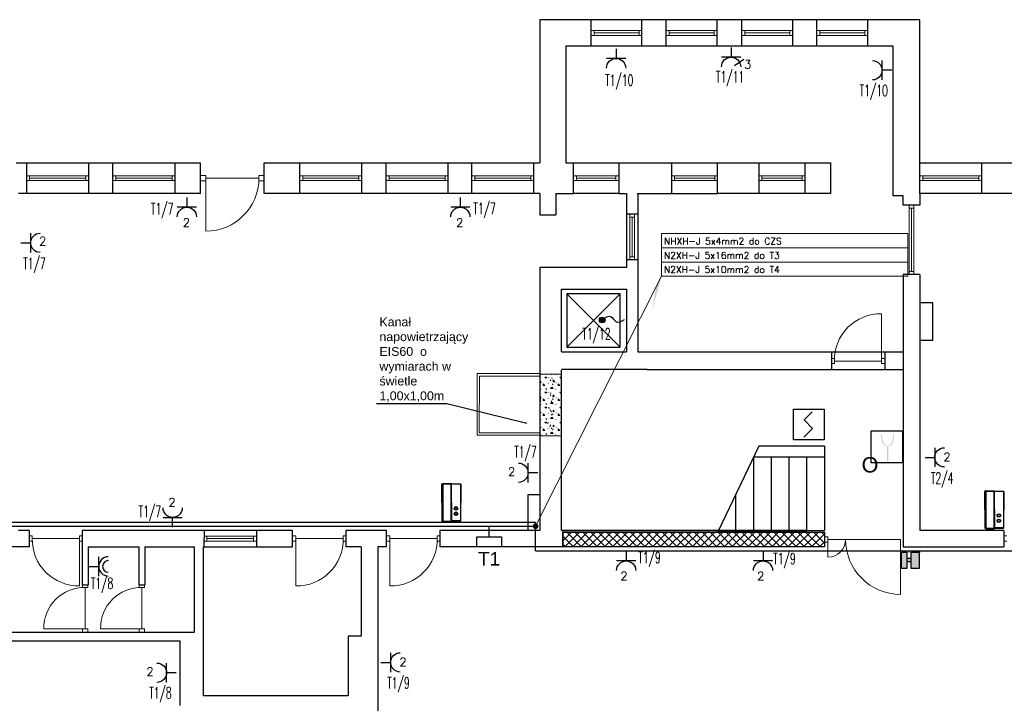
# Model space of a CAD drawing. Header units: millimetres. Extents: x 2260 to 32334, y -33324 to 11762.
# Tile 52 of 79: x 4583 to 6249, y 10371 to 11528. Entities that reach past the tile are written whole.
import ezdxf
from ezdxf.enums import TextEntityAlignment as Align

# ---------------------------------------------------------------- set-up
doc = ezdxf.new("R2010")
doc.units = ezdxf.units.MM
for name, color, linetype, lineweight in [('_E_IT_SSP_ROP', 30, 'Continuous', 20), ('E - KD', 92, 'Continuous', 0), ('E-OPISY', 7, 'Continuous', 0), ('kreskowanie', 252, 'Continuous', 5), ('SIEMENS_czujki', 1, 'Continuous', 30), ('stolarka', 3, 'Continuous', 9), ('ściany nośne', 1, 'Continuous', 25)]:
    doc.layers.add(name, color=color, linetype=linetype, lineweight=lineweight)
for name, color, linetype in [('E - SG', 7, 'Continuous'), ('E_gniazda wtyczkowe i siła', 1, 'Continuous'), ('EL_OS_Adres_Opraw', 7, 'Continuous'), ('S_INSTALACJA', 1, 'Continuous'), ('SIEMENS_adres', 7, 'Continuous'), ('SIEMENS_adres_csp', 7, 'Continuous'), ('SIEMENS_grupa', 5, 'Continuous'), ('SIEMENS_komentarze', 7, 'Continuous')]:
    doc.layers.add(name, color=color, linetype=linetype)
doc.layers.add('oddymianie', color=5, linetype='Continuous', lineweight=20, plot=False)
doc.styles.add('ADESK1', font='romans', dxfattribs={"oblique": 15})
doc.styles.add('ARIAL', font='arial.ttf', dxfattribs={"height": 10})
doc.styles.add('E', font='isocpeur.ttf')
doc.styles.add('ELECTRICAL', font='romans.shx')
doc.styles.add('KO', font='simplex.shx')
doc.styles.add('MtXpl_romans_shx', font='romans.shx')
doc.styles.get("Standard").update_dxf_attribs({"font": 'arial.ttf'})

# ---------------------------------------------------------------- blocks, each defined once
blk = doc.blocks.new('GN_POJEDYNCZ')
at = {"ltscale": 0.5}
for p, q in [((0.5, 0.5), (-0.5, 0.5)), ((0, 0), (0, 0.5))]:
    blk.add_line(p, q, dxfattribs=at)
blk.add_arc((0, 1), 0.5, 180, 0, dxfattribs=at)
blk = doc.blocks.new('GN_POJ_SZCZELNE')
for p, q in [((-0.967, 0.034), (-0.967, 1.034)), ((-1.467, 0.534), (-0.967, 0.534))]:
    blk.add_line(p, q)
for radius in [0.5, 0.3]:
    blk.add_arc((-0.467, 0.534), radius, 90, 270)
blk = doc.blocks.new('Legenda$0$_E_Wypust')
at = {"linetype": 'ByBlock'}
h = blk.add_hatch(color=0, dxfattribs=at)
edge = h.paths.add_edge_path()
edge.add_ellipse((0, 0), major_axis=(0.398, 0), ratio=1, start_angle=0, end_angle=360)
at = {"color": 0, "linetype": 'ByBlock'}
blk.add_circle((0, 0), 0.398, dxfattribs=at)
blk.add_spline([(0, 0), (1.23, 0.46), (1.93, -0.24), (3.08, 0.05)], degree=3, dxfattribs=at)
blk = doc.blocks.new('*U24')
at = {"layer": 'E - SG', "color": 0}
for p, q in [((-77.3, 0), (-74.1, 0)), ((-77.3, -315), (-77.3, 0)), ((-71.1, 3), (-1.4, 3)), ((-71.1, 3), (-71.1, -318)), ((-1.4, -318), (-1.4, 3)), ((1.6, 0), (77.2, 0)), ((77.2, 0), (77.2, -315)), ((-80.3, -157.5), (-80.3, -3)), ((-80.3, -3), (-74.1, -3)), ((-74.1, -157.5), (-74.1, 0)), ((-74.1, 0), (1.6, 0)), ((1.6, -157.5), (1.6, 0)), ((80.2, -3), (1.6, -3)), ((80.2, -3), (80.2, -157.5)), ((-80.3, -157.5), (-80.3, -312)), ((-74.1, -157.5), (-74.1, -315)), ((1.6, -157.5), (1.6, -315)), ((80.2, -312), (80.2, -157.5)), ((-80.3, -312), (-74.1, -312)), ((-77.3, -315), (-74.1, -315)), ((-74.1, -315), (1.6, -315)), ((-71.1, -318), (-1.4, -318)), ((80.2, -312), (1.6, -312)), ((1.6, -315), (77.2, -315))]:
    blk.add_line(p, q, dxfattribs=at)
for centre, radius in [((39.4, -206.8), 15), ((39.4, -251.8), 15), ((39.4, -206.8), 10.5), ((39.4, -251.8), 10.5)]:
    blk.add_circle(centre, radius, dxfattribs=at)
for centre, start, end in [((-77.3, -3), 90, 180), ((-71.1, 0), 90, 180), ((-1.4, 0), 0, 90), ((77.2, -3), 0, 90), ((-77.3, -312), 180, 270), ((-71.1, -315), 180, 270), ((-1.4, -315), 270, 0), ((77.2, -312), 270, 0)]:
    blk.add_arc(centre, 3, start, end, dxfattribs=at)
blk.add_point((0, 0), dxfattribs=at)
at = {"style": 'E'}
blk.add_attdef('OPIS_POZIOM', text='', height=150, dxfattribs=at).set_placement((130.2, -157.5), align=Align.MIDDLE_LEFT)
blk.add_attdef('OPIS_PION', text='', height=150, rotation=90, dxfattribs=at).set_placement((0, -375), align=Align.MIDDLE_RIGHT)
blk = doc.blocks.new('*U79')
for p, q in [((7.6, 28.6), (-10.5, 10.5)), ((-10.5, 10.5), (8.7, -8.7)), ((8.7, -8.7), (-11.1, -28.4))]:
    blk.add_line(p, q)
blk.add_lwpolyline([(-34.5, 34.5), (34.5, 34.5), (34.5, -34.5), (-34.5, -34.5)], close=True)
at = {"flags": 9}
blk.add_attdef('NAZWA', (-58.3, 81.4), '', height=22, dxfattribs=at)
at = {"layer": 'SIEMENS_adres', "style": 'ARIAL', "width": 0.7, "flags": 8}
blk.add_attdef('ADRES', text='', height=26, dxfattribs=at).set_placement((8.7, 57.1), align=Align.MIDDLE_LEFT)
at = {"layer": 'SIEMENS_adres_csp', "style": 'MtXpl_romans_shx', "flags": 8}
blk.add_attdef('CSP', text='', height=15.6, dxfattribs=at).set_placement((-41.4, 26.4), align=Align.MIDDLE_RIGHT)
at = {"layer": 'SIEMENS_grupa', "style": 'ARIAL', "width": 0.7, "flags": 8}
blk.add_attdef('GRUPA', text='', height=26, dxfattribs=at).set_placement((0, -45.7), align=Align.TOP_CENTER)
at = {"layer": 'SIEMENS_komentarze', "style": 'MtXpl_romans_shx', "flags": 1}
blk.add_attdef('PARAMETR', (-210.6, -12.1), '', height=22, dxfattribs=at)
at = {"layer": 'SIEMENS_komentarze', "style": 'MtXpl_romans_shx'}
blk.add_attdef('UWAGI', (40.4, -11.2), '', height=22, dxfattribs=at)

msp = doc.modelspace()

# ---------------------------------------------------------------- hatches: boundary and pattern name
at = {"transparency": 33554607}
h = msp.add_hatch(color=0, dxfattribs=at)
h.dxf.hatch_style = 1
h.set_gradient(color1=(0, 0, 255), color2=(0, 0, 228), one_color=1, tint=0.44995, name='CYLINDER')
h.paths.add_polyline_path([(6083.941, 10626.49), (6074.956, 10626.49), (6074.956, 10599.03), (6083.941, 10599.03)])
h.paths.add_polyline_path([(6091.494, 10626.49), (6091.494, 10599.03), (6104.913, 10599.03), (6104.913, 10626.49)])
h.paths.add_polyline_path([(6091.494, 10615.891), (6083.941, 10615.891), (6083.941, 10611.003), (6091.494, 10611.003)])
at = {"layer": '_E_IT_SSP_ROP', "lineweight": 30}
h = msp.add_hatch(color=256, dxfattribs=at)
edge = h.paths.add_edge_path()
edge.add_spline(control_points=[(6052.402, 10805.494), (6052.974, 10805.634), (6058.536, 10806.562), (6061.999, 10816.474), (6062.431, 10823.617), (6062.648, 10826.95)], knot_values=[0.41248098, 0.41248098, 0.41248098, 0.41248098, 1.16065763, 6.84798008, 10.93999112, 10.93999112, 10.93999112, 10.93999112], degree=3, periodic=0)
edge.add_line((6062.648, 10826.95), (6061.374, 10826.9))
edge.add_spline(control_points=[(6061.374, 10826.9), (6061.234, 10825.428), (6061.095, 10823.966), (6060.781, 10821.494), (6060.633, 10820.492), (6060.265, 10818.455), (6060.043, 10817.414), (6059.379, 10814.845), (6058.881, 10813.325), (6057.814, 10811.023), (6057.318, 10810.16), (6056.193, 10808.664), (6055.564, 10808.032), (6054.513, 10807.301), (6054.144, 10807.093), (6053.363, 10806.754), (6052.932, 10806.617), (6052.142, 10806.408), (6051.8, 10806.329), (6050.989, 10806.344)], knot_values=[0.09000362, 0.09000362, 0.09000362, 0.09000362, 2.04786432, 2.04786432, 3.36458653, 3.36458653, 4.68130874, 4.68130874, 6.58705887, 6.58705887, 7.88515302, 7.88515302, 9.18324717, 9.18324717, 9.83229424, 9.83229424, 10.48134132, 10.48134132, 10.93999112, 10.93999112, 10.93999112, 10.93999112], degree=3, periodic=0)
edge.add_spline(control_points=[(6051.449, 10806.25), (6051.098, 10806.329), (6050.755, 10806.408), (6049.965, 10806.617), (6049.535, 10806.754), (6048.753, 10807.093), (6048.385, 10807.301), (6047.333, 10808.032), (6046.705, 10808.664), (6045.579, 10810.16), (6045.084, 10811.023), (6044.016, 10813.325), (6043.518, 10814.845), (6042.854, 10817.414), (6042.633, 10818.455), (6042.264, 10820.492), (6042.117, 10821.494), (6041.803, 10823.966), (6041.664, 10825.428), (6041.523, 10826.9)], knot_values=[0.09000362, 0.09000362, 0.09000362, 0.09000362, 0.54865342, 0.54865342, 1.1977005, 1.1977005, 1.84674757, 1.84674757, 3.14484172, 3.14484172, 4.44293587, 4.44293587, 6.348686, 6.348686, 7.66540821, 7.66540821, 8.98213042, 8.98213042, 10.93999112, 10.93999112, 10.93999112, 10.93999112], degree=3, periodic=0)
edge.add_line((6041.523, 10826.9), (6040.053, 10826.733))
edge.add_spline(control_points=[(6040.053, 10826.733), (6040.442, 10823.66), (6040.702, 10815.998), (6044.858, 10806.389), (6049.924, 10805.634), (6050.496, 10805.494)], knot_values=[0.41248098, 0.41248098, 0.41248098, 0.41248098, 4.50449202, 10.19181446, 10.93999112, 10.93999112, 10.93999112, 10.93999112], degree=3, periodic=0)
edge.add_line((6050.496, 10805.494), (6050.496, 10779.425))
edge.add_line((6050.496, 10779.425), (6052.402, 10779.425))
edge.add_line((6052.402, 10779.425), (6052.402, 10805.494))
at = {"layer": 'E-OPISY'}
h = msp.add_hatch(color=0, dxfattribs=at)
h.dxf.hatch_style = 1
h.paths.add_polyline_path([(5668.971, 11093.421), (5652.397, 11034.366), (5659.754, 11075.134)])
h = msp.add_hatch(color=256, dxfattribs=at)
h.dxf.hatch_style = 1
edge = h.paths.add_edge_path()
edge.add_ellipse((5455.836, 10670.559), major_axis=(4.804, 0), ratio=1, start_angle=0, end_angle=360)
at = {"layer": 'kreskowanie', "transparency": 33554687}
h = msp.add_hatch(dxfattribs=at)
h.set_pattern_fill('ANSI37', color=0, scale=3)
h.set_pattern_definition([(45, (185.171, 14232.858), (-6.735192, 6.735192), []), (135, (185.171, 14232.858), (-6.735192, -6.735192), [])])
h.paths.add_polyline_path([(5501.84, 10660.559), (5501.843, 10635.507), (5944.843, 10635.507), (5944.843, 10660.559), (5914.84, 10660.559), (5501.843, 10660.559)], is_closed=False)
at = {"layer": 'oddymianie', "transparency": 33554687}
h = msp.add_hatch(dxfattribs=at)
h.set_pattern_fill('CONCRE', color=0, scale=20)
h.set_pattern_definition([(0, (185.17, 14159.6), (508, 508), [63.5, -444.5]), (90, (185.17, 14159.6), (-508, 508), [63.5, -444.5]), (135, (248.67, 14159.6), (-508, 7e-14), [89.803, -628.618]), (0, (245.17, 14445.36), (508, 508), [63.5, -444.5]), (45, (280.42, 14413.6), (0, 508), [44.9, -673.52]), (135, (280.42, 14413.6), (-508, 7e-14), [44.9, -673.52]), (0, (439.17, 14572.36), (508, 508), [89.803, -418.197]), (45, (439.17, 14572.36), (0, 508), [63.5, -654.92]), (135, (528.97, 14572.36), (-508, 7e-14), [63.5, -654.92]), (90, (534.4, 14286.6), (-508, 508), [63.5, -444.5]), (45, (534.42, 14286.6), (0, 508), [44.9, -673.52]), (135, (566.17, 14318.36), (-508, 7e-14), [44.9, -673.52]), (0, (248.67, 14286.6), (508, 508), [31.75, -425.45]), (0, (629.67, 14413.6), (508, 508), [31.75, -425.45]), (90, (470.9, 14477.1), (-508, 508), [31.75, -425.45]), (135, (534.42, 14191.36), (-508, 7e-14), [44.9, -673.52]), (135, (312.17, 14540.6), (-508, 7e-14), [44.9, -673.52]), (45, (423.3, 14326.3), (0, 508), [44.9, -673.52]), (90, (359.8, 14223.1), (-508, 508), [7.938, -500.062]), (90, (383.6, 14437.4), (-508, 508), [7.938, -500.062]), (90, (621.73, 14524.73), (-508, 508), [7.938, -500.062]), (90, (629.67, 14254.86), (-508, 508), [7.938, -500.062])])
h.paths.add_polyline_path([(5462.836, 10823.551), (5499.545, 10823.551), (5499.545, 10928.025), (5463.13, 10928.025), (5462.835, 10823.551)], is_closed=False)
h = msp.add_hatch(dxfattribs=at)
h.set_pattern_fill('CONCRE', color=0)
h.set_pattern_definition([(0, (185.171, 14159.61), (25.4, 25.4), [3.175, -22.225]), (90, (185.171, 14159.61), (-25.4, 25.4), [3.175, -22.225]), (135, (188.346, 14159.61), (-25.4, 4e-15), [4.49013, -31.4309]), (0, (188.171, 14173.897), (25.4, 25.4), [3.175, -22.225]), (45, (189.934, 14172.31), (0, 25.4), [2.24506, -33.67596]), (135, (189.934, 14172.31), (-25.4, 4e-15), [2.24506, -33.67596]), (0, (197.871, 14180.247), (25.4, 25.4), [4.49013, -20.90987]), (45, (197.871, 14180.247), (0, 25.4), [3.175, -32.74603]), (135, (202.362, 14180.247), (-25.4, 4e-15), [3.175, -32.74603]), (90, (202.634, 14165.96), (-25.4, 25.4), [3.175, -22.225]), (45, (202.634, 14165.96), (0, 25.4), [2.24506, -33.67596]), (135, (204.221, 14167.547), (-25.4, 4e-15), [2.24506, -33.67596]), (0, (188.346, 14165.96), (25.4, 25.4), [1.5875, -21.2725]), (0, (207.396, 14172.31), (25.4, 25.4), [1.5875, -21.2725]), (90, (199.46, 14175.484), (-25.4, 25.4), [1.5875, -21.2725]), (135, (202.634, 14161.197), (-25.4, 4e-15), [2.24506, -33.67596]), (135, (191.521, 14178.66), (-25.4, 4e-15), [2.24506, -33.67596]), (45, (197.078, 14167.943), (0, 25.4), [2.24506, -33.67596]), (90, (193.903, 14162.784), (-25.4, 25.4), [0.39687, -25.00313]), (90, (195.093, 14173.5), (-25.4, 25.4), [0.39687, -25.00313]), (90, (207, 14177.865), (-25.4, 25.4), [0.39687, -25.00313]), (90, (207.396, 14164.372), (-25.4, 25.4), [0.39687, -25.00313])])
h.paths.add_polyline_path([(5462.836, 10823.551), (5499.545, 10823.551), (5499.545, 10928.025), (5463.13, 10928.025), (5462.835, 10823.551)], is_closed=False)

# ---------------------------------------------------------------- linework, layer by layer
at = {"color": 0}
for points in [[(6083.941, 10626.49), (6083.941, 10599.03), (6074.956, 10599.03), (6074.956, 10626.49)], [(6083.941, 10615.891), (6083.941, 10611.003), (6091.494, 10611.003), (6091.494, 10615.891)], [(6104.913, 10626.49), (6104.913, 10599.03), (6091.494, 10599.03), (6091.494, 10626.49)]]:
    msp.add_lwpolyline(points, close=True, dxfattribs=at)
at = {"layer": '_E_IT_SSP_ROP', "lineweight": 30}
msp.add_lwpolyline([(6023.468, 10831.656), (6076.853, 10831.656), (6076.853, 10777.701), (6023.474, 10777.701)], close=True, dxfattribs=at)
at = {"layer": 'E-OPISY', "color": 0}
msp.add_line((5455.836, 10670.559), (5668.971, 11093.421), dxfattribs=at)
for points in [[(5668.971, 11165.614), (6085.478, 11165.614), (6085.478, 11141.549), (5668.971, 11141.549)], [(5668.971, 11141.549), (6085.478, 11141.549), (6085.478, 11117.485), (5668.971, 11117.485)], [(5668.971, 11117.485), (6085.478, 11117.485), (6085.478, 11093.421), (5668.971, 11093.421)]]:
    msp.add_lwpolyline(points, close=True, dxfattribs=at)
at = {"layer": 'E_gniazda wtyczkowe i siła'}
for p, q in [((5792.304, 11450.068), (5808.302, 11460.733)), ((3659.836, 10677.559), (5455.836, 10677.559)), ((3666.836, 10670.559), (5377.305, 10670.559)), ((5377.305, 10652.321), (5377.305, 10670.559)), ((5377.305, 10670.559), (5455.836, 10670.559)), ((5455.836, 10670.559), (5455.836, 10677.559)), ((5455.836, 10628.693), (5455.836, 10670.559)), ((5455.836, 10628.693), (7375.704, 10628.693))]:
    msp.add_line(p, q, dxfattribs=at)
msp.add_lwpolyline([(5356.424, 10635.693), (5356.424, 10652.321), (5398.187, 10652.321), (5398.187, 10635.693)], close=True, dxfattribs=at)
at = {"layer": 'oddymianie', "color": 0}
for points in [[(5462.836, 10824.646), (5356.805, 10824.646), (5357.1, 10929.12), (5463.131, 10929.12)], [(5462.836, 10928.025), (5499.545, 10928.025), (5499.545, 10823.551), (5462.836, 10823.551)]]:
    msp.add_lwpolyline(points, close=True, dxfattribs=at)
for points in [[(5463.13, 10928.025), (5499.84, 10928.025)], [(5463.14, 10828.294), (5463.14, 10828.294), (5360.621, 10828.294), (5360.916, 10924.588), (5463.436, 10924.588), (5463.436, 10924.588)], [(5462.835, 10823.551), (5499.545, 10823.551)]]:
    msp.add_lwpolyline(points, dxfattribs=at)
at = {"layer": 'stolarka', "color": 0}
for p, q in [((5549.836, 11509.011), (5554.836, 11509.011)), ((5554.836, 11501.011), (5549.836, 11501.011)), ((5554.836, 11509.011), (5554.836, 11501.011)), ((5554.836, 11509.011), (5630.836, 11509.011)), ((5554.836, 11505.011), (5630.836, 11505.011)), ((5554.836, 11501.011), (5630.836, 11501.011)), ((5635.836, 11509.011), (5630.836, 11509.011)), ((5630.836, 11509.011), (5630.836, 11501.011)), ((5630.836, 11501.011), (5635.836, 11501.011)), ((5676.836, 11509.011), (5681.836, 11509.011)), ((5681.836, 11501.011), (5676.836, 11501.011)), ((5681.836, 11509.011), (5681.836, 11501.011)), ((5681.836, 11509.011), (5757.836, 11509.011)), ((5681.836, 11505.011), (5757.836, 11505.011)), ((5681.836, 11501.011), (5757.836, 11501.011)), ((5762.836, 11509.011), (5757.836, 11509.011)), ((5757.836, 11509.011), (5757.836, 11501.011)), ((5757.836, 11501.011), (5762.836, 11501.011)), ((5804.836, 11509.011), (5809.836, 11509.011)), ((5809.836, 11501.011), (5804.836, 11501.011)), ((5809.836, 11509.011), (5809.836, 11501.011)), ((5809.836, 11509.011), (5885.836, 11509.011)), ((5809.836, 11505.011), (5885.836, 11505.011)), ((5809.836, 11501.011), (5885.836, 11501.011)), ((5890.836, 11509.011), (5885.836, 11509.011)), ((5885.836, 11509.011), (5885.836, 11501.011)), ((5885.836, 11501.011), (5890.836, 11501.011)), ((5931.836, 11509.011), (5936.836, 11509.011)), ((5936.836, 11501.011), (5931.836, 11501.011)), ((5936.836, 11509.011), (5936.836, 11501.011)), ((5936.836, 11509.011), (6012.836, 11509.011)), ((5936.836, 11505.011), (6012.836, 11505.011)), ((5936.836, 11501.011), (6012.836, 11501.011)), ((6017.836, 11509.011), (6012.836, 11509.011)), ((6012.836, 11509.011), (6012.836, 11501.011)), ((6012.836, 11501.011), (6017.836, 11501.011)), ((4594.836, 11263.511), (4599.836, 11263.511)), ((4599.836, 11263.511), (4599.836, 11255.511)), ((4599.836, 11263.511), (4694.836, 11263.511)), ((4699.836, 11263.511), (4694.836, 11263.511)), ((4694.836, 11263.511), (4694.836, 11255.511)), ((4740.836, 11263.511), (4745.836, 11263.511)), ((4745.836, 11263.511), (4745.836, 11255.511)), ((4745.836, 11263.511), (4840.836, 11263.511)), ((4845.836, 11263.511), (4840.836, 11263.511)), ((4840.836, 11263.511), (4840.836, 11255.511)), ((4897.836, 11264.011), (4888.836, 11264.011)), ((4897.836, 11255.011), (4897.836, 11264.011)), ((4987.836, 11264.011), (4996.836, 11264.011)), ((4987.836, 11255.011), (4987.836, 11264.011)), ((5056.836, 11263.511), (5061.836, 11263.511)), ((5061.836, 11263.511), (5061.836, 11255.511)), ((5061.836, 11263.511), (5156.836, 11263.511)), ((5161.836, 11263.511), (5156.836, 11263.511)), ((5156.836, 11263.511), (5156.836, 11255.511)), ((5202.836, 11263.511), (5207.836, 11263.511)), ((5207.836, 11263.511), (5207.836, 11255.511)), ((5207.836, 11263.511), (5302.836, 11263.511)), ((5307.836, 11263.511), (5302.836, 11263.511)), ((5302.836, 11263.511), (5302.836, 11255.511)), ((5347.836, 11263.511), (5352.836, 11263.511)), ((5352.836, 11263.511), (5352.836, 11255.511)), ((5352.836, 11263.511), (5447.836, 11263.511)), ((5452.836, 11263.511), (5447.836, 11263.511)), ((5447.836, 11263.511), (5447.836, 11255.511)), ((5519.836, 11263.511), (5524.836, 11263.511)), ((5524.836, 11263.511), (5524.836, 11255.511)), ((5524.836, 11263.511), (5591.836, 11263.511)), ((5596.836, 11263.511), (5591.836, 11263.511)), ((5591.836, 11263.511), (5591.836, 11255.511)), ((5685.836, 11263.511), (5690.836, 11263.511)), ((5690.836, 11263.511), (5690.836, 11255.511)), ((5690.836, 11263.511), (5758.836, 11263.511)), ((5763.836, 11263.511), (5758.836, 11263.511)), ((5758.836, 11263.511), (5758.836, 11255.511)), ((5833.836, 11263.511), (5838.836, 11263.511)), ((5838.836, 11263.511), (5838.836, 11255.511)), ((5838.836, 11263.511), (5906.836, 11263.511)), ((5911.836, 11263.511), (5906.836, 11263.511)), ((5906.836, 11263.511), (5906.836, 11255.511)), ((6105.836, 11263.511), (6110.836, 11263.511)), ((6110.836, 11263.511), (6110.836, 11255.511)), ((6110.836, 11263.511), (6205.836, 11263.511)), ((6210.836, 11263.511), (6205.836, 11263.511)), ((6205.836, 11263.511), (6205.836, 11255.511)), ((4599.836, 11255.511), (4594.836, 11255.511)), ((4599.836, 11259.511), (4694.836, 11259.511)), ((4599.836, 11255.511), (4694.836, 11255.511)), ((4694.836, 11255.511), (4699.836, 11255.511)), ((4745.836, 11255.511), (4740.836, 11255.511)), ((4745.836, 11259.511), (4840.836, 11259.511)), ((4745.836, 11255.511), (4840.836, 11255.511)), ((4840.836, 11255.511), (4845.836, 11255.511)), ((4897.836, 11255.011), (4888.836, 11255.011)), ((4897.836, 11259.511), (4987.836, 11259.511)), ((4897.836, 11259.511), (4897.836, 11169.511)), ((4987.836, 11255.011), (4996.836, 11255.011)), ((5061.836, 11255.511), (5056.836, 11255.511)), ((5061.836, 11259.511), (5156.836, 11259.511)), ((5061.836, 11255.511), (5156.836, 11255.511)), ((5156.836, 11255.511), (5161.836, 11255.511)), ((5207.836, 11255.511), (5202.836, 11255.511)), ((5207.836, 11259.511), (5302.836, 11259.511)), ((5207.836, 11255.511), (5302.836, 11255.511)), ((5302.836, 11255.511), (5307.836, 11255.511)), ((5352.836, 11255.511), (5347.836, 11255.511)), ((5352.836, 11259.511), (5447.836, 11259.511)), ((5352.836, 11255.511), (5447.836, 11255.511)), ((5447.836, 11255.511), (5452.836, 11255.511)), ((5524.836, 11255.511), (5519.836, 11255.511)), ((5524.836, 11259.511), (5591.836, 11259.511)), ((5524.836, 11255.511), (5591.836, 11255.511)), ((5591.836, 11255.511), (5596.836, 11255.511)), ((5690.836, 11255.511), (5685.836, 11255.511)), ((5690.836, 11259.511), (5758.836, 11259.511)), ((5690.836, 11255.511), (5758.836, 11255.511)), ((5758.836, 11255.511), (5763.836, 11255.511)), ((5838.836, 11255.511), (5833.836, 11255.511)), ((5838.836, 11259.511), (5906.836, 11259.511)), ((5838.836, 11255.511), (5906.836, 11255.511)), ((5906.836, 11255.511), (5911.836, 11255.511)), ((6110.836, 11255.511), (6105.836, 11255.511)), ((6110.836, 11259.511), (6205.836, 11259.511)), ((6110.836, 11255.511), (6205.836, 11255.511)), ((6205.836, 11255.511), (6210.836, 11255.511)), ((6087.836, 11213.511), (6087.836, 11208.511)), ((6095.836, 11208.511), (6095.836, 11213.511)), ((5615.203, 11193.511), (5615.203, 11198.511)), ((5623.203, 11198.511), (5623.203, 11193.511)), ((6087.836, 11208.511), (6095.836, 11208.511)), ((6087.836, 11101.511), (6087.836, 11208.511)), ((6091.836, 11101.511), (6091.836, 11208.511)), ((6095.836, 11101.511), (6095.836, 11208.511)), ((5623.203, 11193.511), (5615.203, 11193.511)), ((5615.203, 11193.511), (5615.203, 11126.511)), ((5619.203, 11193.511), (5619.203, 11126.511)), ((5623.203, 11193.511), (5623.203, 11126.511)), ((5623.203, 11126.511), (5615.203, 11126.511)), ((5615.203, 11126.511), (5615.203, 11121.511)), ((5623.203, 11121.511), (5623.203, 11126.511)), ((6087.836, 11096.511), (6087.836, 11101.511)), ((6087.836, 11101.511), (6095.836, 11101.511)), ((6095.836, 11101.511), (6095.836, 11096.511)), ((6041.336, 10950.066), (6041.336, 11030.066)), ((5961.336, 10954.566), (5956.836, 10954.566)), ((5961.336, 10945.566), (5956.836, 10945.566)), ((5961.336, 10954.566), (5961.336, 10945.566)), ((6041.336, 10950.066), (5961.336, 10950.066)), ((6041.336, 10954.566), (6041.336, 10945.566)), ((6041.336, 10954.566), (6046.836, 10954.566)), ((6041.336, 10945.566), (6046.836, 10945.566)), ((4604.34, 10654.034), (4598.84, 10654.034)), ((4604.34, 10645.034), (4598.84, 10645.034)), ((4604.34, 10645.034), (4604.34, 10654.034)), ((4604.34, 10649.534), (4684.34, 10649.534)), ((4684.34, 10654.034), (4688.84, 10654.034)), ((4684.34, 10645.034), (4684.34, 10654.034)), ((4684.34, 10649.534), (4684.34, 10569.534)), ((4684.34, 10645.034), (4688.84, 10645.034)), ((4894.835, 10653.538), (4899.835, 10653.538)), ((4899.835, 10645.538), (4894.835, 10645.538)), ((4899.835, 10653.538), (4899.835, 10645.538)), ((4899.835, 10653.538), (4978.835, 10653.538)), ((4899.835, 10649.538), (4978.835, 10649.538)), ((4899.835, 10645.538), (4978.835, 10645.538)), ((4983.835, 10653.538), (4978.835, 10653.538)), ((4978.835, 10653.538), (4978.835, 10645.538)), ((4978.835, 10645.538), (4983.835, 10645.538)), ((5050.336, 10654.178), (5044.836, 10654.178)), ((5050.336, 10645.178), (5044.836, 10645.178)), ((5050.336, 10645.178), (5050.336, 10654.178)), ((5050.336, 10649.678), (5130.336, 10649.678)), ((5050.336, 10649.678), (5050.336, 10569.678)), ((5130.336, 10654.178), (5134.836, 10654.178)), ((5130.336, 10645.178), (5130.336, 10654.178)), ((5130.336, 10645.178), (5134.836, 10645.178)), ((5209.336, 10654.178), (5203.836, 10654.178)), ((5209.336, 10645.178), (5203.836, 10645.178)), ((5209.336, 10645.178), (5209.336, 10654.178)), ((5209.336, 10649.678), (5289.336, 10649.678)), ((5209.336, 10649.678), (5209.336, 10569.678)), ((5289.336, 10654.178), (5293.836, 10654.178)), ((5289.336, 10645.178), (5289.336, 10654.178)), ((5289.336, 10645.178), (5293.836, 10645.178)), ((5950.343, 10652.678), (5944.843, 10652.678)), ((5950.343, 10643.678), (5950.343, 10652.678)), ((5950.343, 10648.178), (6073.337, 10648.178)), ((5950.343, 10648.173), (5950.343, 10618.173)), ((6073.337, 10648.178), (6073.337, 10555.184)), ((6253.336, 10654.178), (6247.836, 10654.178)), ((6253.336, 10645.178), (6247.836, 10645.178)), ((5950.343, 10643.678), (5944.843, 10643.678)), ((6086.656, 10626.738), (6088.156, 10626.738)), ((6106.656, 10626.738), (6105.156, 10626.738)), ((4689.339, 10567.018), (4689.339, 10571.518)), ((4689.339, 10567.018), (4698.339, 10567.018)), ((4693.839, 10497.018), (4693.839, 10567.018)), ((4698.339, 10567.018), (4698.339, 10571.518)), ((4785.339, 10567.018), (4785.339, 10571.518)), ((4785.339, 10567.018), (4794.339, 10567.018)), ((4789.839, 10497.018), (4789.839, 10567.018)), ((4794.339, 10567.018), (4794.339, 10571.518)), ((4693.839, 10497.018), (4623.839, 10497.018)), ((4689.339, 10497.018), (4698.339, 10497.018)), ((4689.339, 10497.018), (4689.339, 10491.518)), ((4698.339, 10497.018), (4698.339, 10491.518)), ((4789.839, 10497.018), (4719.839, 10497.018)), ((4785.339, 10497.018), (4794.339, 10497.018)), ((4785.339, 10497.018), (4785.339, 10491.518)), ((4794.339, 10497.018), (4794.339, 10491.518))]:
    msp.add_line(p, q, dxfattribs=at)
for points in [[(4897.836, 11169.511, 0.41154457), (4987.836, 11259.511)], [(6041.336, 11030.066, 0.42573526), (5961.336, 10950.066)], [(4684.34, 10569.534, -0.42573526), (4604.34, 10649.534)], [(5050.336, 10569.678, 0.42573526), (5130.336, 10649.678)], [(5209.336, 10569.678, 0.42573526), (5289.336, 10649.678)], [(4623.839, 10497.018, -0.42548034), (4693.839, 10567.018)], [(4719.839, 10497.018, -0.42548034), (4789.839, 10567.018)]]:
    msp.add_lwpolyline(points, format="xyb", dxfattribs=at)
for centre, radius, start, end in [((5950.343, 10648.173), 30, 270, 0), ((6073.337, 10648.178), 92.994, 180.003114, 270)]:
    msp.add_arc(centre, radius, start, end, dxfattribs=at)
at = {"layer": 'ściany nośne', "color": 0}
for p, q in [((5462.836, 11527.511), (5462.836, 11285.511)), ((6105.836, 11527.511), (5462.836, 11527.511)), ((5549.836, 11482.511), (5549.836, 11527.511)), ((5635.836, 11482.511), (5635.836, 11527.511)), ((5676.836, 11482.511), (5676.836, 11527.511)), ((5762.836, 11482.511), (5762.836, 11527.511)), ((5804.836, 11482.511), (5804.836, 11527.511)), ((5890.836, 11482.511), (5890.836, 11527.511)), ((5931.836, 11482.511), (5931.836, 11527.511)), ((6017.836, 11482.511), (6017.836, 11527.511)), ((6105.836, 11285.511), (6105.836, 11527.511)), ((6060.836, 11482.511), (5506.836, 11482.511)), ((5506.836, 11482.511), (5506.836, 11285.511)), ((6060.836, 11229.511), (6060.836, 11482.511)), ((4576.836, 11285.511), (4888.836, 11285.511)), ((4594.836, 11233.511), (4594.836, 11285.511)), ((4699.836, 11233.511), (4699.836, 11285.511)), ((4740.836, 11233.511), (4740.836, 11285.511)), ((4845.836, 11233.511), (4845.836, 11285.511)), ((4888.836, 11233.511), (4888.836, 11285.511)), ((4996.836, 11285.511), (5462.836, 11285.511)), ((4996.836, 11233.511), (4996.836, 11285.511)), ((5056.836, 11233.511), (5056.836, 11285.511)), ((5161.836, 11233.511), (5161.836, 11285.511)), ((5202.836, 11233.511), (5202.836, 11285.511)), ((5307.836, 11233.511), (5307.836, 11285.511)), ((5347.836, 11233.511), (5347.836, 11285.511)), ((5452.836, 11233.511), (5452.836, 11285.511)), ((5506.836, 11285.511), (5519.836, 11285.511)), ((5519.836, 11285.511), (5596.836, 11285.511)), ((5519.836, 11233.511), (5519.836, 11285.511)), ((5596.836, 11285.511), (5596.836, 11233.511)), ((5596.836, 11285.511), (5627.836, 11285.511)), ((5627.836, 11285.511), (5685.836, 11285.511)), ((5685.836, 11285.511), (5763.836, 11285.511)), ((5685.836, 11285.511), (5685.836, 11233.511)), ((5763.836, 11285.511), (5833.836, 11285.511)), ((5763.836, 11233.511), (5763.836, 11285.511)), ((5833.836, 11285.511), (5911.836, 11285.511)), ((5833.836, 11233.511), (5833.836, 11285.511)), ((5911.836, 11285.511), (5954.836, 11285.511)), ((5911.836, 11233.511), (5911.836, 11285.511)), ((5954.836, 11285.511), (5954.836, 11233.511)), ((6105.836, 11285.511), (6563.836, 11285.511)), ((6105.836, 11233.511), (6105.836, 11285.511)), ((6210.836, 11233.511), (6210.836, 11285.511)), ((4888.836, 11233.511), (4580.836, 11233.511)), ((5462.836, 11233.511), (4996.836, 11233.511)), ((5462.836, 11233.511), (5462.836, 11197.144)), ((5489.836, 11233.511), (5519.836, 11233.511)), ((5489.836, 11233.511), (5489.836, 11197.144)), ((5596.836, 11233.511), (5519.836, 11233.511)), ((5596.836, 11233.511), (5609.836, 11233.511)), ((5609.836, 11233.511), (5609.836, 11198.511)), ((5627.836, 11233.511), (5685.836, 11233.511)), ((5628.57, 11233.511), (5628.57, 10965.563)), ((5685.836, 11233.511), (5763.836, 11233.511)), ((5833.836, 11233.511), (5763.836, 11233.511)), ((5911.836, 11233.511), (5833.836, 11233.511)), ((5954.836, 11233.511), (5911.836, 11233.511)), ((6077.836, 11229.511), (6060.836, 11229.511)), ((6077.836, 11213.511), (6077.836, 11229.511)), ((6563.836, 11233.511), (6105.836, 11233.511)), ((6105.836, 11233.511), (6105.836, 11213.511)), ((6105.836, 11213.511), (6077.836, 11213.511)), ((5462.836, 11197.144), (5489.836, 11197.144)), ((5609.836, 11198.511), (5609.836, 11108.511)), ((5628.57, 11198.511), (5609.836, 11198.511)), ((5628.57, 11121.511), (5609.836, 11121.511)), ((5596.836, 11108.511), (5462.836, 11108.511)), ((5462.836, 11108.511), (5462.836, 10663.559)), ((5609.836, 11108.511), (5596.836, 11108.511)), ((6105.836, 11096.511), (6077.836, 11096.511)), ((6077.836, 11096.511), (6077.836, 10663.564)), ((6105.836, 11096.511), (6105.836, 11048.511)), ((5499.841, 10965.563), (5499.841, 11071.511)), ((5499.841, 11071.511), (5609.836, 11071.511)), ((5508.68, 11063.621), (5508.68, 10973.621)), ((5598.68, 11063.621), (5508.68, 11063.621)), ((5508.68, 11063.621), (5598.68, 10973.621)), ((5508.68, 10973.621), (5598.68, 11063.621)), ((5598.68, 10973.621), (5598.68, 11063.621)), ((5609.836, 11071.511), (5609.836, 10965.563)), ((6105.836, 11048.511), (6105.836, 10663.511)), ((6127.836, 11048.511), (6105.836, 11048.511)), ((6127.836, 10984.511), (6127.836, 11048.511)), ((6127.836, 10984.511), (6105.836, 10984.511)), ((5499.841, 10965.563), (5609.836, 10965.563)), ((5508.68, 10973.621), (5598.68, 10973.621)), ((5628.57, 10965.563), (6077.836, 10965.563)), ((5956.836, 10935.548), (5956.836, 10965.563)), ((6046.836, 10965.563), (6046.836, 10935.548)), ((5644.84, 10935.559), (5499.84, 10935.563)), ((5499.84, 10663.559), (5499.84, 10934.559)), ((5644.84, 10935.559), (5914.844, 10935.548)), ((5914.844, 10935.548), (6077.836, 10935.548)), ((5833.277, 10805.803), (5765.142, 10663.559)), ((5944.825, 10805.803), (5833.277, 10805.803)), ((5944.825, 10805.803), (5944.81, 10787.559)), ((5824.84, 10787.559), (5824.538, 10787.559)), ((5944.825, 10787.559), (5824.84, 10787.559)), ((5824.84, 10663.559), (5824.84, 10787.559)), ((5854.84, 10663.559), (5854.84, 10787.559)), ((5884.84, 10663.559), (5884.84, 10787.559)), ((5914.84, 10663.559), (5914.84, 10787.559)), ((5944.81, 10787.559), (5944.84, 10663.559)), ((5462.836, 10723.559), (5442.836, 10723.559)), ((5442.836, 10723.559), (5442.836, 10663.559)), ((5794.84, 10663.559), (5794.84, 10725.559)), ((4598.84, 10663.55), (4580.836, 10663.549)), ((4598.84, 10663.55), (4598.839, 10635.519)), ((4688.84, 10663.55), (4688.839, 10635.519)), ((5044.836, 10663.559), (4688.84, 10663.55)), ((4894.836, 10663.559), (4894.835, 10635.517)), ((4983.836, 10663.559), (4983.835, 10635.513)), ((5044.835, 10635.512), (5044.836, 10663.559)), ((5134.836, 10663.559), (5134.835, 10635.509)), ((5203.836, 10663.559), (5134.836, 10663.559)), ((5203.836, 10635.507), (5203.836, 10663.559)), ((5462.836, 10663.559), (5293.836, 10663.511)), ((5293.836, 10663.511), (5293.836, 10635.511)), ((5501.84, 10663.559), (5499.84, 10663.559)), ((5501.84, 10663.559), (5501.843, 10635.507)), ((5764.84, 10663.559), (5501.84, 10663.559)), ((5914.84, 10663.559), (5501.84, 10663.559)), ((5501.84, 10663.559), (5501.84, 10660.559)), ((5764.84, 10663.559), (5944.84, 10663.559)), ((5914.84, 10660.559), (5914.84, 10663.559)), ((5914.84, 10660.559), (5914.84, 10663.559)), ((6077.836, 10663.564), (6077.839, 10635.511)), ((6077.836, 10663.514), (6077.836, 10635.511)), ((6247.836, 10663.511), (6105.836, 10663.511)), ((6247.836, 10663.511), (6247.836, 10635.511)), ((5914.84, 10660.559), (5501.84, 10660.559)), ((5501.84, 10660.559), (5914.84, 10660.559)), ((5501.843, 10635.507), (5501.843, 10660.559)), ((5501.843, 10660.559), (5944.843, 10660.559)), ((5944.843, 10660.559), (5944.843, 10635.507)), ((4598.839, 10635.519), (4375.834, 10635.528)), ((4688.839, 10635.519), (4688.839, 10571.518)), ((4698.839, 10635.518), (4698.839, 10571.518)), ((4698.839, 10635.518), (4784.839, 10635.518)), ((4784.839, 10635.518), (4784.839, 10571.518)), ((4794.839, 10635.518), (4794.839, 10571.518)), ((4794.839, 10635.517), (4878.839, 10635.516)), ((4878.839, 10491.518), (4878.839, 10635.518)), ((4893.835, 10383.514), (4893.84, 10635.516)), ((4893.84, 10635.515), (5044.835, 10635.513)), ((5160.836, 10635.507), (5134.835, 10635.509)), ((5160.836, 10635.407), (5160.836, 10484.514)), ((5203.836, 10635.507), (5188.836, 10635.507)), ((5188.836, 10635.407), (5188.836, 10302.511)), ((5501.843, 10635.507), (5293.836, 10635.511)), ((5944.843, 10635.507), (5501.843, 10635.507)), ((6077.836, 10635.511), (6247.836, 10635.531)), ((4688.839, 10571.518), (4698.839, 10571.518)), ((4784.839, 10571.518), (4794.839, 10571.518)), ((4545.839, 10491.518), (4688.839, 10491.518)), ((4683.84, 10491.518), (4780.84, 10491.518)), ((4748.84, 10491.518), (4758.84, 10491.518)), ((4780.84, 10491.518), (4878.839, 10491.518)), ((5160.836, 10484.514), (5138.836, 10484.514)), ((5138.836, 10484.514), (5138.836, 10383.514)), ((4545.839, 10476.518), (4674.841, 10476.518)), ((4674.841, 10476.518), (4780.841, 10476.518)), ((4780.841, 10476.518), (4853.836, 10476.518)), ((4853.836, 10476.518), (4853.836, 10367.511)), ((5138.836, 10383.514), (4893.835, 10383.514))]:
    msp.add_line(p, q, dxfattribs=at)
msp.add_lwpolyline([(5186.612, 10877.923), (5305.738, 10877.923), (5441.108, 10844.776)], dxfattribs=at)
for p in [(5764.84, 10663.559), (5794.84, 10663.559), (5824.84, 10663.559), (5854.84, 10663.559), (5884.84, 10663.559), (5914.84, 10663.559)]:
    msp.add_point(p, dxfattribs=at)

# ---------------------------------------------------------------- block references
at = {"layer": 'E - KD', "xscale": 0.2, "yscale": 0.2, "zscale": 0.2}
for p in [(5313.332, 10742.108), (6231.845, 10730.008)]:
    msp.add_blockref('*U24', p, dxfattribs=at)
at = {"layer": 'E_gniazda wtyczkowe i siła', "linetype": 'Continuous', "xscale": -32.6, "yscale": 32.6, "zscale": 27.2}
for p, rotation in [((5592.078, 11478.249), 179.9999999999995), ((5786.641, 11480.452), 179.9999999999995), ((6058.304, 11441.935), 89.9999999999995), ((4865.86, 11226.587), 179.9999999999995), ((5328.492, 11226.587), 179.9999999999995), ((4585.181, 11149.978), 269.9999999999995), ((6114.934, 10787.04), 269.9999999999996), ((5459.494, 10760.975), 89.9999999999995), ((4841.805, 10669.081), 359.9999999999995), ((5609.135, 10628.115), 179.9999999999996), ((5840.612, 10628.115), 179.9999999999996), ((5194.241, 10440.126), 269.9999999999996), ((4847.824, 10422.72), 89.9999999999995)]:
    msp.add_blockref('GN_POJEDYNCZ', p, dxfattribs=dict(at, rotation=rotation))
at = {"layer": 'E_gniazda wtyczkowe i siła', "xscale": 32.64, "yscale": 32.64, "zscale": 48, "rotation": 359.9999999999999}
msp.add_blockref('GN_POJ_SZCZELNE', (4748.221, 10585.067), dxfattribs=at)
at = {"layer": 'S_INSTALACJA', "linetype": 'Continuous', "xscale": 12.168, "yscale": 12.168, "zscale": 0.12168, "rotation": 359.9999999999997}
msp.add_blockref('Legenda$0$_E_Wypust', (5568.65, 11019.447), dxfattribs=at)
at = {"layer": 'SIEMENS_czujki', "xscale": 0.751997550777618, "yscale": 0.751997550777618, "zscale": 0.751997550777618}
msp.add_blockref('*U79', (5918.06, 10842.366), dxfattribs=at)

# ---------------------------------------------------------------- texts
at = {"layer": '_E_IT_SSP_ROP', "lineweight": 25, "insert": (6007.438, 10787.555), "char_height": 26.14606, "width": 32.44039, "attachment_point": 1}
msp.add_mtext('{\\fArial|b0|i0|c238|p34;O}', dxfattribs=at)
at = {"layer": 'E-OPISY', "style": 'KO'}
for s, p in [('NHXH-J 5x4mm2 do CZS', (5672.962, 11147.175)), ('N2XH-J 5x16mm2 do T3 ', (5672.962, 11123.111)), ('N2XH-J 5x10mm2 do T4 ', (5672.962, 11099.047))]:
    msp.add_text(s, height=11.2896, dxfattribs=at).set_placement(p)
at = {"layer": 'E_gniazda wtyczkowe i siła', "linetype": 'Continuous', "style": 'ELECTRICAL'}
for s, p in [('3', (5820.869, 11444.698)), ('2', (4871.128, 11176.784)), ('2', (5333.76, 11176.784)), ('2', (4628.022, 11145.658)), ('2', (6158.228, 10780.492)), ('2', (5421.39, 10755.65)), ('2', (4846.975, 10703.644)), ('2', (5611.559, 10579.053)), ('2', (5843.036, 10579.053)), ('2', (5237.535, 10433.578)), ('2', (4809.721, 10417.395))]:
    msp.add_text(s, height=14.4, dxfattribs=at).set_placement(p, align=Align.RIGHT)
at = {"layer": 'EL_OS_Adres_Opraw', "style": 'ADESK1', "width": 0.6}
for s, p in [('T1/10', (5597.354, 11434.594, 1.103)), ('T1/11', (5784.944, 11440.426, 1.103)), ('T1/10', (6027.935, 11417.099, 1.103)), ('T1/7', (4824.181, 11217.149, 1.103)), ('T1/7', (5369.576, 11217.443, 1.103)), ('T1/7', (4607.953, 11124.663, 1.103)), ('T1/12', (5558.846, 11005.55, 1.103)), ('T1/7', (5438.585, 10805.946, 1.103)), ('T2/4', (6143.632, 10761.45, 1.103)), ('T1/7', (4803.247, 10704.998, 1.103)), ('T1/9', (5648.562, 10627.118, 1.103)), ('T1/9', (5876.974, 10625.174, 1.103)), ('T1/8', (4722.28, 10583.437, 1.103)), ('T1/9', (5223.814, 10414.988, 1.103)), ('T1/8', (4820.972, 10398.016, 1.103))]:
    msp.add_text(s, height=19, rotation=359.999997, dxfattribs=at).set_placement(p, align=Align.TOP_CENTER)
at = {"layer": 'EL_OS_Adres_Opraw'}
msp.add_text('T1', height=23, dxfattribs=at).set_placement((5358.533, 10604.07))
at = {"layer": 'ściany nośne', "color": 0, "insert": (5191.642, 11023.738), "char_height": 15, "width": 121.38964, "attachment_point": 1}
msp.add_mtext('Kanał napowietrzający EIS60  o wymiarach w świetle 1,00x1,00m', dxfattribs=at)

doc.saveas('drawing.dxf')
